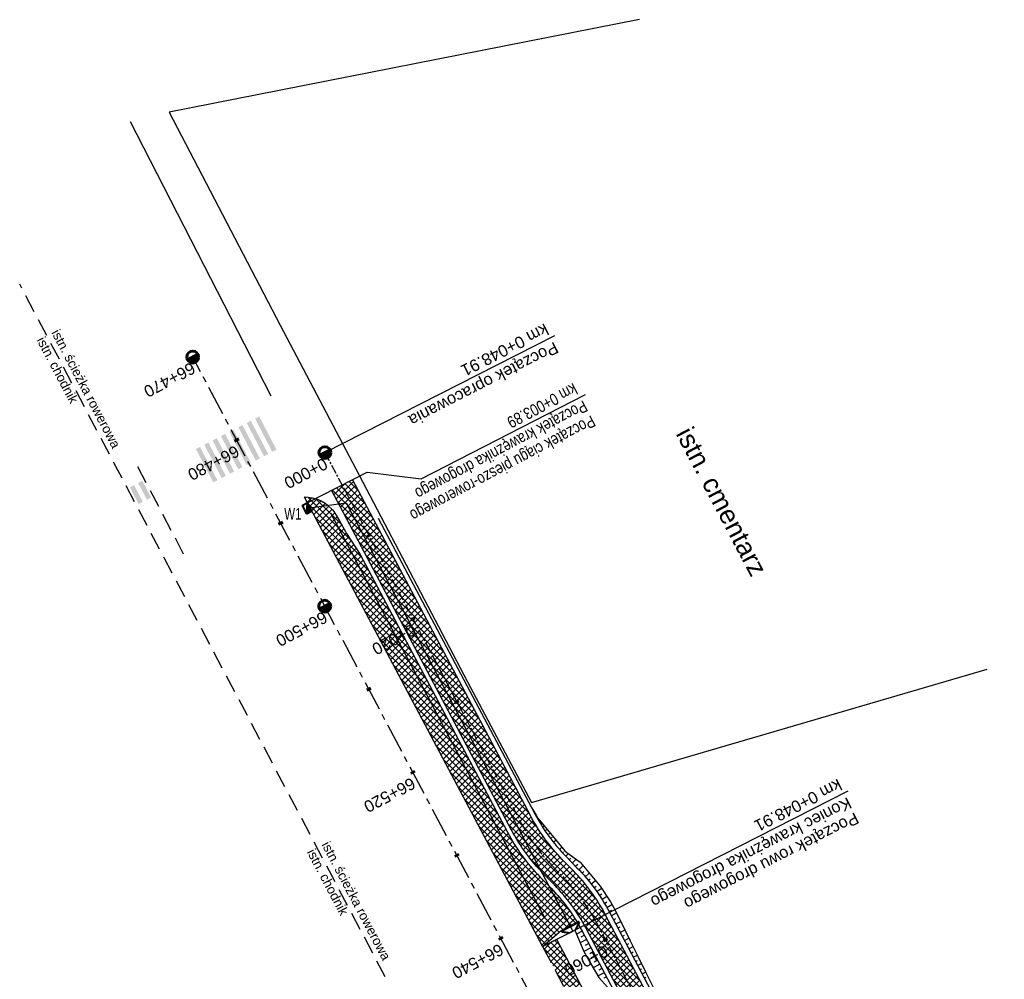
# Model space of a CAD drawing. Header units: metres. Extents: x 7529682 to 7533704, y 5721210 to 5727842.
# Tile 64 of 64: x 7529682 to 7529787, y 5727740 to 5727842. Entities that reach past the tile are written whole.
import ezdxf
from ezdxf.enums import TextEntityAlignment as Align

# ---------------------------------------------------------------- set-up
doc = ezdxf.new("R2010")
doc.units = ezdxf.units.M
doc.linetypes.add('CENTER', pattern=[50.8, 31.75, -6.35, 6.35, -6.35])
doc.linetypes.add('HIDDEN', pattern=[9.525, 6.35, -3.175])
for name, color, linetype in [('C-DROGI-SYTUACJA-ETYKIETY', 7, 'Continuous'), ('D-hatch-pobocza', 131, 'Continuous'), ('D-hatch-zieleńce', 102, 'Continuous'), ('D-pobocza', 7, 'Continuous'), ('D-skarpa', 7, 'Continuous'), ('D-skarpa-kreskowanie', 7, 'Continuous')]:
    doc.layers.add(name, color=color, linetype=linetype)
for name, color, linetype, lineweight in [('D-bariera-uliczna-typu-B-01', 7, 'FENCELINE1', 30), ('D-krawędzie', 7, 'Continuous', 30), ('D-krawężniki', 7, 'Continuous', 30), ('D-obrzeża', 7, 'Continuous', 30), ('D-opisy', 7, 'Continuous', 30), ('D-oś', 10, 'CENTER', 30), ('D-wpusty', 28, 'Continuous', 40), ('D-wpusty-opis', 28, 'Continuous', 30), ('Sieci-KD-proj', 2, 'KANDESZCZ_X2', 30)]:
    doc.layers.add(name, color=color, linetype=linetype, lineweight=lineweight)
for name, color, linetype, lineweight, true_color in [('D-bariery', 7, 'FENCELINE2', 30, 0xff0f0f), ('D-hatch-ciag-pieszo-rowerowy', 7, 'Continuous', 13, 0xff9f80), ('D-ogrodzenie-istn', 7, 'FENCELINE2', 30, 0x7a007a), ('D-przepusty', 7, 'Continuous', 50, 0x852100)]:
    doc.layers.add(name, color=color, linetype=linetype, lineweight=lineweight, true_color=true_color)
doc.layers.add('D-malowanie-istn', color=7, linetype='Continuous', true_color=0x1a6600)
doc.layers.add('poprzeczki', color=7, linetype='Continuous', true_color=0x0000c7)
doc.styles.add('2mm08', font='arial.ttf', dxfattribs={"width": 0.8})
doc.styles.add('DIMTEXT', font='simplex.shx', dxfattribs={"width": 0.7})
doc.styles.get("Standard").update_dxf_attribs({"font": 'arial.ttf'})
doc.linetypes.add('FENCELINE1', pattern='A,6.35,-2.54,[133,ltypeshp.shx,S=2.54,R=0,X=-2.54,Y=0],-2.54,25.4', length=36.83)
doc.linetypes.add('FENCELINE2', pattern='A,6.35,-2.54,[132,ltypeshp.shx,S=2.54,R=0,X=-2.54,Y=0],-2.54,25.4', length=36.83)
doc.linetypes.add('KANDESZCZ_X2', pattern='A,4.366477,-0.326302,["kd",DIMTEXT,S=1.28,R=0,X=0,Y=-0.405864],-2.036296,4.465198', length=11.194273)
pattern_1 = [(45, (0, 0), (-0.33675960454, 0.33675960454), []), (135, (0, 0), (-0.33675960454, -0.33675960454), [])]

# ---------------------------------------------------------------- blocks, each defined once
blk = doc.blocks.new('kilometraz')
at = {"linetype": 'ByBlock', "lineweight": -2}
blk.add_hatch(color=0, dxfattribs=at).paths.add_polyline_path([(0, -0.28125, 0.41421356), (0.28125, 0, 0.41421356), (0, 0.28125)])
at = {"color": 0, "linetype": 'ByBlock', "lineweight": -2}
blk.add_line((0, 0.28125), (0, -0.28125), dxfattribs=at)
blk.add_circle((0, 0), 0.28125, dxfattribs=at)
blk = doc.blocks.new('AeccTickLine')
at = {"color": 0, "linetype": 'ByBlock', "lineweight": -2}
blk.add_line((0, 1), (0, -1), dxfattribs=at)
blk = doc.blocks.new('reszka')
at = {"layer": 'D-przepusty', "lineweight": 30, "extrusion": (-7.091e-05, -7.091e-05, 1)}
for p, q in [((-20, 106), (-66, 43)), ((-12, 100), (-20, 106)), ((-20, 106), (0, 106)), ((0, -106), (0, 106)), ((-12, 100), (-66, 25)), ((-66, -43), (-66, 43)), ((-12, -100), (-12, 100)), ((-12, 100), (0, 100)), ((-12, -100), (-66, -25)), ((-20, -106), (-66, -43)), ((-12, -100), (-20, -106)), ((-12, -100), (0, -100)), ((-20, -106), (0, -106))]:
    blk.add_line(p, q, dxfattribs=at)
blk = doc.blocks.new('wpust')
at = {"layer": 'D-wpusty'}
blk.add_hatch(color=256, dxfattribs=at).paths.add_polyline_path([(4488531.35, 5577264.61), (4488532.35, 5577264.61), (4488532.35, 5577265.21)])
for points in [[(4488531.35, 5577265.21), (4488531.35, 5577264.61)], [(4488531.35, 5577265.21), (4488532.35, 5577265.21)], [(4488531.35, 5577264.61), (4488532.35, 5577265.21)], [(4488532.35, 5577265.21), (4488532.35, 5577264.61)], [(4488531.35, 5577264.61), (4488532.35, 5577264.61)]]:
    blk.add_lwpolyline(points, dxfattribs=at)

msp = doc.modelspace()

# ---------------------------------------------------------------- hatches: boundary and pattern name
at = {"layer": 'D-hatch-ciag-pieszo-rowerowy'}
h = msp.add_hatch(dxfattribs=at)
h.set_pattern_fill('ANSI37', color=256, scale=0.15, style=0)
h.set_pattern_definition(pattern_1)
edge = h.paths.add_edge_path()
edge.add_line((7529794.96, 5727650.5), (7529776.02, 5727686.41))
edge.add_line((7529776.02, 5727686.41), (7529748.84, 5727737.8))
edge.add_line((7529748.84, 5727737.8), (7529744.12, 5727746.74))
edge.add_arc((7529726.44, 5727737.39), 20, 27.8727, 44.2965)
edge.add_line((7529740.75, 5727751.36), (7529739.55, 5727752.59))
edge.add_arc((7529753.86, 5727766.56), 20, 207.9018, 224.2965, ccw=False)
edge.add_line((7529736.19, 5727757.2), (7529717.23, 5727793))
edge.add_line((7529717.23, 5727793), (7529715.01, 5727791.86))
edge.add_line((7529715.01, 5727791.86), (7529734.15, 5727755.71))
edge.add_arc((7529751.82, 5727765.07), 20, 207.9018, 224.2965)
edge.add_line((7529737.51, 5727751.1), (7529738.71, 5727749.87))
edge.add_arc((7529724.4, 5727735.9), 20, 27.8728, 44.2965, ccw=False)
edge.add_line((7529742.08, 5727745.25), (7529746.63, 5727736.64))
edge.add_line((7529746.63, 5727736.64), (7529773.81, 5727685.24))
edge.add_line((7529773.81, 5727685.24), (7529792.75, 5727649.33))
edge.add_line((7529792.75, 5727649.33), (7529811.28, 5727614.82))
edge.add_line((7529811.28, 5727614.82), (7529836.66, 5727568.3))
edge.add_line((7529836.66, 5727568.3), (7529856.56, 5727531.25))
edge.add_line((7529856.56, 5727531.25), (7529859.54, 5727525.64))
edge.add_line((7529859.54, 5727525.64), (7529862.56, 5727525.26))
edge.add_line((7529862.56, 5727525.26), (7529858.76, 5727532.43))
edge.add_line((7529858.76, 5727532.43), (7529838.86, 5727569.49))
edge.add_line((7529838.86, 5727569.49), (7529813.48, 5727616.01))
edge.add_line((7529813.48, 5727616.01), (7529794.96, 5727650.5))
at = {"layer": 'D-hatch-pobocza'}
h = msp.add_hatch(dxfattribs=at)
h.set_pattern_fill('ANSI37', color=256, scale=0.15, style=0)
h.set_pattern_definition(pattern_1)
h.paths.add_polyline_path([(7529905.34, 5727429.09), (7529892.28, 5727453.58), (7529881.53, 5727473.69), (7529872.27, 5727491.4), (7529857.46, 5727519.14), (7529841.38, 5727549.79), (7529827.75, 5727575.78), (7529816.4, 5727596.89), (7529800.43, 5727627.4), (7529788.07, 5727650.98), (7529775.85, 5727673.83), (7529761.3, 5727701.31), (7529749.89, 5727722.83), (7529745.5, 5727731.66), (7529738.97, 5727744.08), (7529737.46, 5727743.32), (7529742.21, 5727734.3), (7529762.33, 5727696.27), (7529777.78, 5727667.01), (7529799.32, 5727626.3), (7529822.19, 5727583.16), (7529846.92, 5727536.35), (7529864.75, 5727502.66), (7529900.46, 5727434.96), (7529935.35, 5727369.31), (7529971.48, 5727300.79), (7529988.36, 5727268.84), (7529990.28, 5727268.6), (7529990.33, 5727268.62), (7529981.66, 5727284.96), (7529968.42, 5727309.6), (7529956.4, 5727332.85), (7529943.52, 5727357.04), (7529932.32, 5727378.32), (7529916.68, 5727408.01)])
at = {"layer": 'D-hatch-zieleńce'}
h = msp.add_hatch(dxfattribs=at)
h.set_pattern_fill('ANSI37', color=256, scale=0.15, style=0)
h.set_pattern_definition(pattern_1)
edge = h.paths.add_edge_path()
edge.add_line((7529712.08, 5727791.16), (7529712.51, 5727791.14))
edge.add_line((7529712.51, 5727791.14), (7529712.95, 5727791.07))
edge.add_line((7529712.95, 5727791.07), (7529713.46, 5727790.92))
edge.add_line((7529713.46, 5727790.92), (7529713.89, 5727790.74))
edge.add_line((7529713.89, 5727790.74), (7529714.31, 5727790.49))
edge.add_line((7529714.31, 5727790.49), (7529714.59, 5727790.28))
edge.add_line((7529714.59, 5727790.28), (7529715.09, 5727789.79))
edge.add_line((7529715.09, 5727789.79), (7529715.35, 5727789.46))
edge.add_line((7529715.35, 5727789.46), (7529715.51, 5727789.21))
edge.add_line((7529715.51, 5727789.21), (7529715.87, 5727788.56))
edge.add_line((7529715.87, 5727788.56), (7529716.48, 5727787.48))
edge.add_line((7529716.48, 5727787.48), (7529716.61, 5727787.25))
edge.add_line((7529716.61, 5727787.25), (7529718.05, 5727785.05))
edge.add_line((7529718.05, 5727785.05), (7529733.71, 5727755.48))
edge.add_arc((7529751.82, 5727765.07), 20.5, 207.9018, 224.2965)
edge.add_line((7529737.15, 5727750.75), (7529738.35, 5727749.52))
edge.add_arc((7529724.4, 5727735.9), 19.5, 30.9621, 44.2965, ccw=False)
edge.add_line((7529741.12, 5727745.94), (7529739.42, 5727745.04))
edge.add_line((7529739.42, 5727745.04), (7529737.51, 5727743.23))
edge.add_line((7529737.51, 5727743.23), (7529712.08, 5727791.16))
at = {"layer": 'D-malowanie-istn'}
h = msp.add_hatch(color=256, dxfattribs=at)
h.paths.add_polyline_path([(7529707.31, 5727799.72), (7529706.87, 5727799.49), (7529708.71, 5727795.95), (7529709.16, 5727796.18)])
h.paths.add_polyline_path([(7529706.42, 5727799.26), (7529705.98, 5727799.03), (7529707.83, 5727795.48), (7529708.27, 5727795.72)])
h.paths.add_polyline_path([(7529705.54, 5727798.8), (7529705.09, 5727798.57), (7529706.94, 5727795.02), (7529707.38, 5727795.25)])
h = msp.add_hatch(color=256, dxfattribs=at)
h.paths.add_polyline_path([(7529704.57, 5727798.33), (7529704.13, 5727798.1), (7529705.98, 5727794.55), (7529706.42, 5727794.78)])
h.paths.add_polyline_path([(7529703.68, 5727797.87), (7529703.46, 5727797.75, 0.016682), (7529705.18, 5727794.14), (7529705.53, 5727794.32)])
h.paths.add_polyline_path([(7529703.46, 5727797.75), (7529703.24, 5727797.64), (7529705.09, 5727794.09), (7529705.18, 5727794.14, -0.016682)])
h.paths.add_polyline_path([(7529702.8, 5727797.41), (7529702.35, 5727797.17), (7529704.2, 5727793.63), (7529704.65, 5727793.86)])
h.paths.add_polyline_path([(7529701.91, 5727796.94), (7529701.47, 5727796.71), (7529703.32, 5727793.17), (7529703.76, 5727793.4)])
h.paths.add_polyline_path([(7529701.02, 5727796.48), (7529700.58, 5727796.25), (7529702.43, 5727792.7), (7529702.87, 5727792.93)])
h = msp.add_hatch(color=256, dxfattribs=at)
h.paths.add_polyline_path([(7529694.48, 5727790.4), (7529694.93, 5727790.63), (7529694, 5727792.41), (7529693.56, 5727792.18)])
h.paths.add_polyline_path([(7529695.37, 5727790.86), (7529695.82, 5727791.09), (7529694.89, 5727792.87), (7529694.44, 5727792.64)])

# ---------------------------------------------------------------- linework, layer by layer
at = {"layer": 'D-bariera-uliczna-typu-B-01', "ltscale": 0.1}
msp.add_lwpolyline([(7529714.89, 5727789.45), (7529737.7, 5727746.33)], dxfattribs=at)
at = {"layer": 'D-bariery', "color": 149, "linetype": 'FENCELINE1', "ltscale": 0.1, "true_color": 0x26435f, "flags": 128}
msp.add_lwpolyline([(7529693.6, 5727831.09), (7529708.55, 5727801.93)], dxfattribs=at)
at = {"layer": 'D-krawędzie', "linetype": 'HIDDEN', "ltscale": 0.3}
for points in [[(7529720.72, 5727740.09), (7529681.84, 5727813.79)], [(7529694.37, 5727794.38), (7529699.37, 5727784.86)], [(7529737.46, 5727743.32), (7529742.21, 5727734.3), (7529762.33, 5727696.27), (7529777.78, 5727667.01), (7529799.32, 5727626.3), (7529822.19, 5727583.16), (7529846.92, 5727536.35), (7529864.75, 5727502.66), (7529900.46, 5727434.96), (7529935.35, 5727369.31), (7529971.48, 5727300.79), (7530006.7, 5727234.14), (7530044.2, 5727163.13), (7530082.89, 5727090.2), (7530098.69, 5727060.36), (7530132, 5726997.21), (7530163.82, 5726937.1), (7530204.08, 5726861.01), (7530247.82, 5726778.44)]]:
    msp.add_lwpolyline(points, dxfattribs=at)
at = {"layer": 'D-krawędzie', "linetype": 'ByBlock'}
for points in [[(7529712.08, 5727791.16), (7529712.51, 5727791.14), (7529712.95, 5727791.07), (7529713.46, 5727790.92), (7529713.89, 5727790.74), (7529714.31, 5727790.49), (7529714.59, 5727790.28), (7529715.09, 5727789.79), (7529715.35, 5727789.46), (7529715.51, 5727789.21), (7529715.87, 5727788.56), (7529716.48, 5727787.48), (7529716.61, 5727787.25)], [(7529737.46, 5727743.32), (7529739.42, 5727745.04), (7529741.12, 5727745.94)]]:
    msp.add_lwpolyline(points, dxfattribs=at)
at = {"layer": 'D-krawężniki', "ltscale": 0.3}
msp.add_lwpolyline([(7529712.08, 5727791.16), (7529737.46, 5727743.32)], dxfattribs=at)
at = {"layer": 'D-obrzeża'}
for points in [[(7529996.41, 5727271.05), (7529995.89, 5727272.04), (7529987.33, 5727287.9), (7529970.79, 5727319.4), (7529945.39, 5727367.32), (7529919.65, 5727417.71), (7529903.69, 5727447.92), (7529879.89, 5727492.6), (7529858.76, 5727532.43), (7529838.86, 5727569.49), (7529813.48, 5727616.01), (7529794.96, 5727650.5), (7529776.02, 5727686.41), (7529748.84, 5727737.8), (7529744.12, 5727746.74, 0.071785), (7529740.75, 5727751.36), (7529739.55, 5727752.59, -0.071658), (7529736.19, 5727757.2), (7529717.23, 5727793)], [(7530013.81, 5727232.53), (7529993.68, 5727270.86), (7529985.13, 5727286.73), (7529968.58, 5727318.23), (7529943.17, 5727366.16), (7529917.43, 5727416.56), (7529901.48, 5727446.75), (7529877.69, 5727491.42), (7529856.56, 5727531.25), (7529836.66, 5727568.3), (7529811.28, 5727614.82), (7529792.75, 5727649.33), (7529773.81, 5727685.24), (7529746.63, 5727736.64), (7529746.63, 5727736.64), (7529742.08, 5727745.25, 0.071785), (7529738.71, 5727749.87), (7529737.51, 5727751.1, -0.071658), (7529734.15, 5727755.71), (7529715.01, 5727791.86)]]:
    msp.add_lwpolyline(points, format="xyb", dxfattribs=at)
at = {"layer": 'D-ogrodzenie-istn', "ltscale": 0.1}
msp.add_lwpolyline([(7529747.76, 5727841.94), (7529697.75, 5727832.09), (7529709.54, 5727809.44), (7529717.96, 5727793.49), (7529717.96, 5727793.49), (7529717.96, 5727793.49), (7529729.48, 5727771.48), (7529736.27, 5727758.65), (7529736.27, 5727758.65), (7529784.72, 5727772.84)], dxfattribs=at)
at = {"layer": 'D-opisy'}
for p, q in [((7529714.3, 5727795.87), (7529738.76, 5727808.35)), ((7529737.46, 5727743.32), (7529769.95, 5727759.9))]:
    msp.add_line(p, q, dxfattribs=at)
msp.add_lwpolyline([(7529712.41, 5727790.53), (7529718.8, 5727793.8), (7529724.53, 5727793.1), (7529742.03, 5727802.04)], dxfattribs=at)
at = {"layer": 'D-oś', "ltscale": 0.1}
msp.add_lwpolyline([(7530244.73, 5726776.79), (7530200.99, 5726859.38), (7530160.73, 5726935.46), (7530128.9, 5726995.57), (7530095.59, 5727058.73), (7530079.8, 5727088.56), (7530041.11, 5727161.5), (7530003.61, 5727232.51), (7529968.38, 5727299.15), (7529932.26, 5727367.67), (7529897.37, 5727433.33), (7529861.66, 5727501.03), (7529843.83, 5727534.71), (7529819.1, 5727581.52), (7529796.23, 5727624.66), (7529774.69, 5727665.37), (7529759.23, 5727694.64), (7529739.12, 5727732.66), (7529700.24, 5727806.04)], dxfattribs=at)
at = {"layer": 'D-oś', "ltscale": 0.03}
msp.add_lwpolyline([(7529714.3, 5727795.87), (7529735.17, 5727756.46, 0.071658), (7529738.53, 5727751.85), (7529739.73, 5727750.61, -0.071785), (7529743.1, 5727746), (7529747.74, 5727737.22), (7529774.91, 5727685.82), (7529793.85, 5727649.92), (7529812.38, 5727615.42), (7529837.76, 5727568.89), (7529857.66, 5727531.84), (7529878.79, 5727492.01), (7529902.59, 5727447.34), (7529918.54, 5727417.13), (7529944.28, 5727366.74), (7529969.69, 5727318.81), (7529986.23, 5727287.31), (7529994.78, 5727271.45), (7530014.92, 5727233.12)], format="xyb", dxfattribs=at)
at = {"layer": 'D-pobocza'}
for points in [[(7529719.96, 5727788.91), (7529736.63, 5727757.43, 0.071658), (7529739.91, 5727752.94), (7529741.11, 5727751.71, -0.071785), (7529744.56, 5727746.97), (7529749.29, 5727738.04), (7529776.46, 5727686.64), (7529795.4, 5727650.74), (7529813.92, 5727616.25), (7529839.3, 5727569.73), (7529859.2, 5727532.67), (7529880.34, 5727492.83), (7529904.14, 5727448.16), (7529920.09, 5727417.94), (7529945.83, 5727367.55), (7529971.23, 5727319.63), (7529987.77, 5727288.13), (7529996.33, 5727272.27), (7529996.87, 5727271.25)], [(7529718.05, 5727785.05), (7529733.71, 5727755.48, 0.071658), (7529737.15, 5727750.75), (7529738.35, 5727749.52, -0.071785), (7529741.63, 5727745.02), (7529746.19, 5727736.41), (7529773.37, 5727685.01), (7529792.31, 5727649.09), (7529810.84, 5727614.58), (7529836.22, 5727568.06), (7529856.11, 5727531.02), (7529877.24, 5727491.19), (7529901.04, 5727446.52), (7529916.99, 5727416.33), (7529942.73, 5727365.93), (7529968.14, 5727318), (7529984.69, 5727286.49), (7529993.24, 5727270.63), (7529993.66, 5727269.84)]]:
    msp.add_lwpolyline(points, format="xyb", dxfattribs=at)
msp.add_lwpolyline([(7529716.61, 5727787.25), (7529718.05, 5727785.05)], dxfattribs=at)
at = {"layer": 'D-pobocza', "linetype": 'ByBlock'}
msp.add_lwpolyline([(7529990.33, 5727268.62), (7529981.66, 5727284.96), (7529968.42, 5727309.6), (7529956.4, 5727332.85), (7529943.52, 5727357.04), (7529932.32, 5727378.32), (7529916.68, 5727408.01), (7529905.34, 5727429.09), (7529892.28, 5727453.58), (7529881.53, 5727473.69), (7529872.27, 5727491.4), (7529857.46, 5727519.14), (7529841.38, 5727549.79), (7529827.75, 5727575.78), (7529816.4, 5727596.89), (7529800.43, 5727627.4), (7529788.07, 5727650.98), (7529775.85, 5727673.83), (7529761.3, 5727701.31), (7529749.89, 5727722.83), (7529745.5, 5727731.66), (7529738.97, 5727744.08), (7529737.46, 5727743.32)], dxfattribs=at)
at = {"layer": 'D-skarpa', "linetype": 'Continuous'}
msp.add_lwpolyline([(7529736.18, 5727758.29), (7529736.78, 5727757.31), (7529736.96, 5727756.99), (7529739.82, 5727753.5), (7529740.04, 5727753.33), (7529741.44, 5727752.28), (7529743.59, 5727749.76), (7529744.67, 5727748.08), (7529745.21, 5727747.11), (7529746.19, 5727745.11), (7529746.78, 5727743.93), (7529747.62, 5727742.23), (7529748.4, 5727740.63), (7529749.61, 5727738.21)], dxfattribs=at)
msp.add_lwpolyline([(7529740.88, 5727745.06), (7529740.88, 5727745.06), (7529741.83, 5727742.8), (7529742.46, 5727741.65), (7529743.45, 5727740.02), (7529744.67, 5727738.65), (7529745.96, 5727736.28), (7529747.05, 5727734.26, -0.025162), (7529754.23, 5727721.09), (7529756.53, 5727716.64), (7529763.15, 5727703.18), (7529765.52, 5727698.77), (7529773.07, 5727684.85), (7529775.05, 5727681.19), (7529777.43, 5727676.79), (7529779.77, 5727672.37)], format="xyb", dxfattribs=at)
at = {"layer": 'D-skarpa-kreskowanie', "linetype": 'Continuous'}
for p, q in [((7529736.98, 5727756.96, 107.91), (7529736.91, 5727756.92, 107.86)), ((7529737.3, 5727756.57, 107.87), (7529737.25, 5727756.54, 107.87)), ((7529737.5, 5727756.11, 107.85), (7529737.62, 5727756.18, 107.84)), ((7529737.8, 5727755.71, 107.85), (7529737.87, 5727755.75, 107.83)), ((7529738.1, 5727755.31, 107.84), (7529738.25, 5727755.41, 107.77)), ((7529738.39, 5727754.9, 107.84), (7529738.48, 5727754.97, 107.79)), ((7529738.69, 5727754.5, 107.83), (7529738.87, 5727754.65, 107.7)), ((7529739.28, 5727753.69, 107.82), (7529739.5, 5727753.89, 107.63)), ((7529739.57, 5727753.29, 107.82), (7529739.69, 5727753.4, 107.71)), ((7529739.92, 5727752.93, 107.81), (7529740.2, 5727753.21, 107.55)), ((7529740.27, 5727752.57, 107.81), (7529740.44, 5727752.74, 107.65)), ((7529740.62, 5727752.21, 107.8), (7529741.01, 5727752.6, 107.44)), ((7529740.97, 5727751.86, 107.8), (7529741.19, 5727752.07, 107.59)), ((7529741.29, 5727751.47, 107.79), (7529741.75, 5727751.91, 107.37)), ((7529741.61, 5727751.09, 107.79), (7529741.85, 5727751.3, 107.58)), ((7529741.93, 5727750.71, 107.78), (7529742.42, 5727751.13, 107.35)), ((7529742.25, 5727750.33, 107.78), (7529742.51, 5727750.53, 107.56)), ((7529742.58, 5727749.94, 107.78), (7529743.09, 5727750.34, 107.34)), ((7529742.9, 5727749.56, 107.77), (7529743.16, 5727749.76, 107.55)), ((7529743.2, 5727749.16, 107.77), (7529743.74, 5727749.54, 107.33)), ((7529743.47, 5727748.74, 107.76), (7529743.74, 5727748.92, 107.55)), ((7529743.74, 5727748.32, 107.76), (7529744.29, 5727748.67, 107.33)), ((7529744.02, 5727747.91, 107.76), (7529744.29, 5727748.07, 107.54)), ((7529744.27, 5727747.48, 107.75), (7529744.83, 5727747.8, 107.32)), ((7529744.52, 5727747.04, 107.75), (7529744.8, 5727747.19, 107.53)), ((7529744.76, 5727746.6, 107.74), (7529745.32, 5727746.9, 107.32)), ((7529744.99, 5727746.16, 107.74), (7529745.26, 5727746.3, 107.54)), ((7529745.23, 5727745.72, 107.74), (7529745.76, 5727746, 107.34)), ((7529741.67, 5727744.96, 107.61), (7529741.06, 5727744.64, 107.16)), ((7529745.46, 5727745.27, 107.74), (7529745.72, 5727745.41, 107.54)), ((7529745.69, 5727744.83, 107.74), (7529746.2, 5727745.1, 107.35)), ((7529742.13, 5727744.08, 107.61), (7529741.45, 5727743.71, 107.09)), ((7529741.9, 5727744.52, 107.61), (7529741.51, 5727744.32, 107.32)), ((7529742.37, 5727743.64, 107.61), (7529741.98, 5727743.43, 107.32)), ((7529745.93, 5727744.39, 107.73), (7529746.17, 5727744.52, 107.55)), ((7529746.16, 5727743.95, 107.73), (7529746.64, 5727744.2, 107.37)), ((7529746.39, 5727743.51, 107.73), (7529746.63, 5727743.63, 107.56)), ((7529742.6, 5727743.19, 107.61), (7529741.84, 5727742.79, 107.03)), ((7529742.83, 5727742.75, 107.6), (7529742.46, 5727742.55, 107.32)), ((7529746.63, 5727743.06, 107.73), (7529747.08, 5727743.31, 107.39)), ((7529746.86, 5727742.62, 107.74), (7529747.08, 5727742.74, 107.57)), ((7529743.07, 5727742.31, 107.6), (7529742.32, 5727741.91, 107.04)), ((7529743.54, 5727741.43, 107.6), (7529742.83, 5727741.05, 107.07)), ((7529743.3, 5727741.87, 107.6), (7529742.93, 5727741.67, 107.33)), ((7529747.1, 5727742.18, 107.74), (7529747.53, 5727742.41, 107.41)), ((7529747.33, 5727741.74, 107.74), (7529747.54, 5727741.85, 107.58)), ((7529747.56, 5727741.3, 107.74), (7529747.97, 5727741.51, 107.43)), ((7529744, 5727740.54, 107.61), (7529743.35, 5727740.2, 107.11)), ((7529743.77, 5727740.98, 107.61), (7529743.43, 5727740.8, 107.35)), ((7529747.8, 5727740.85, 107.74), (7529747.99, 5727740.96, 107.59)), ((7529748.03, 5727740.41, 107.74), (7529748.41, 5727740.61, 107.46)), ((7529744.24, 5727740.1, 107.61), (7529743.95, 5727739.95, 107.39)), ((7529748.26, 5727739.97, 107.75), (7529748.45, 5727740.07, 107.61))]:
    msp.add_line(p, q, dxfattribs=at)
at = {"layer": 'Sieci-KD-proj', "ltscale": 0.7, "flags": 128}
msp.add_lwpolyline([(7529712.38, 5727789.95), (7529716.56, 5727790.52), (7529740.67, 5727744.95)], dxfattribs=at)

# ---------------------------------------------------------------- block references
at = {"layer": 'C-DROGI-SYTUACJA-ETYKIETY', "color": 10, "linetype": 'Continuous', "lineweight": 60, "xscale": 2.249999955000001, "yscale": 2.249999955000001, "zscale": 2.249999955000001, "rotation": 297.9175279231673}
for p in [(7529700.24, 5727806.04), (7529714.28, 5727779.53)]:
    msp.add_blockref('kilometraz', p, dxfattribs=at)
at = {"layer": 'C-DROGI-SYTUACJA-ETYKIETY', "color": 7, "linetype": 'Continuous', "lineweight": 60, "xscale": 0.2499999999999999, "yscale": 0.2499999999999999, "zscale": 0.2499999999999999, "rotation": 297.9175279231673}
for p in [(7529700.24, 5727806.04), (7529704.92, 5727797.21), (7529709.6, 5727788.37), (7529718.97, 5727770.7), (7529723.65, 5727761.86), (7529728.33, 5727753.03), (7529733.01, 5727744.19)]:
    msp.add_blockref('AeccTickLine', p, dxfattribs=at)
at = {"layer": 'D-przepusty', "xscale": -0.01, "yscale": 0.01, "zscale": 0.01, "rotation": 297.9175480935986}
msp.add_blockref('reszka', (7529740.35, 5727745.53), dxfattribs=at)
at = {"layer": 'D-wpusty', "xscale": -1, "rotation": 117.626191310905}
msp.add_blockref('wpust', (10389785.69, 12290775.76), dxfattribs=at)
at = {"layer": 'poprzeczki', "color": 10, "linetype": 'Continuous', "lineweight": 60, "xscale": 2.249999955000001, "yscale": 2.249999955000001, "zscale": 2.249999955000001, "rotation": 297.9018329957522}
msp.add_blockref('kilometraz', (7529714.3, 5727795.87), dxfattribs=at)
at = {"layer": 'poprzeczki', "color": 7, "linetype": 'Continuous', "lineweight": 60, "xscale": 0.25, "yscale": 0.25, "zscale": 0.25}
for p, rotation in [((7529718.98, 5727787.03), 297.9018329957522), ((7529723.66, 5727778.19), 297.9018329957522), ((7529728.34, 5727769.35), 297.9018329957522), ((7529744.14, 5727744.03), 297.8727425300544)]:
    msp.add_blockref('AeccTickLine', p, dxfattribs=dict(at, rotation=rotation))

# ---------------------------------------------------------------- texts
at = {"layer": 'C-DROGI-SYTUACJA-ETYKIETY', "color": 7}
for s, rotation, p in [('66+470', 207.9175, (7529700.08, 5727805.54)), ('66+480', 207.9175, (7529704.76, 5727796.7)), ('0+000', 207.9018, (7529714.15, 5727795.36)), ('66+500', 207.9175, (7529714.13, 5727779.03)), ('0+020', 207.9018, (7529723.5, 5727777.68)), ('66+520', 207.9175, (7529723.49, 5727761.36)), ('66+540', 207.9175, (7529732.86, 5727743.68)), ('0+060', 207.8727, (7529743.98, 5727743.52))]:
    msp.add_text(s, height=1.25, rotation=rotation, dxfattribs=at).set_placement(p)
at = {"layer": 'D-opisy'}
for s, height, rotation, p in [('km 0+048.91', 1.25, 207.0478, (7529737.67, 5727809.66)), ('istn. ścieżka rowerowa', 1, 297.7764, (7529685.17, 5727808.65)), ('istn. chodnik', 1, 297.7764, (7529683.61, 5727807.86)), ('Początek opracowania', 1.25, 207.0478, (7529738.71, 5727807.7)), ('istn. cmentarz', 2, 297.7764, (7529751.57, 5727797.9)), ('km 0+048.91', 1.25, 207.0478, (7529768.86, 5727761.21)), ('Koniec krawężnika drogowego', 1.25, 207.0478, (7529769.9, 5727759.25)), ('Początek rowu drogowego', 1.25, 207.0478, (7529770.67, 5727757.64)), ('istn. ścieżka rowerowa', 1, 297.7764, (7529713.91, 5727754.17)), ('istn. chodnik', 1, 297.7764, (7529712.35, 5727753.38))]:
    msp.add_text(s, height=height, rotation=rotation, dxfattribs=at).set_placement(p)
at = {"layer": 'D-opisy', "linetype": 'ByBlock', "style": '2mm08', "width": 0.8}
for s, p in [('km 0+003.89', (7529740.71, 5727803.32)), ('Początek krawężnika drogowego', (7529741.79, 5727801.48)), ('Początek ciągu pieszo-rowerowego', (7529742.63, 5727799.88))]:
    msp.add_text(s, height=1.25, rotation=207.9018, dxfattribs=at).set_placement(p)
at = {"layer": 'D-wpusty-opis', "oblique": 360, "width": 0.7}
msp.add_attdef('W1', text='', height=1.25, dxfattribs=at).set_placement((7529710.89, 5727788.36), align=Align.BOTTOM_CENTER)

doc.saveas('drawing.dxf')
